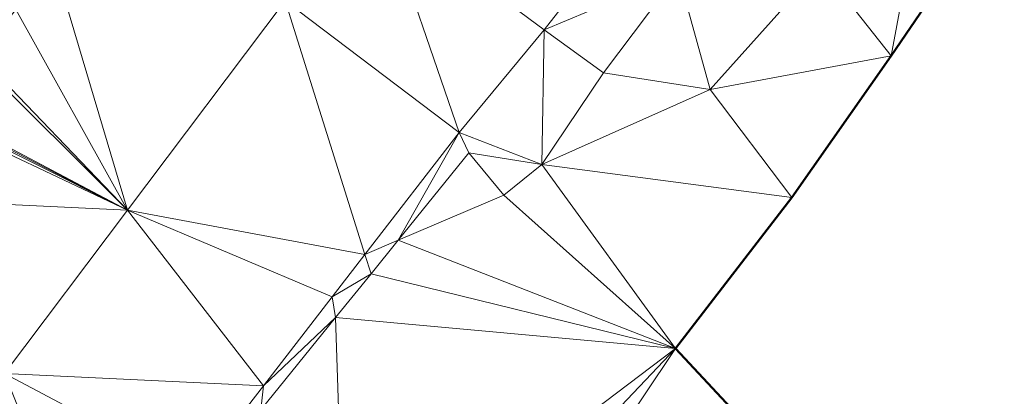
# Model space of a CAD drawing. Header units: metres. Extents: x 3490451 to 6981510, y 5754235 to 11509207.
# Tile 25 of 77: x 3490580.74 to 3490593.61, y 5754469.28 to 5754474.21. Entities that reach past the tile are written whole.
import ezdxf

# ---------------------------------------------------------------- set-up
doc = ezdxf.new("R2010")
doc.units = ezdxf.units.M
doc.layers.add('Kartierung-05$0$$VERB', color=7, linetype='Continuous', lineweight=18, true_color=0x82563a)

msp = doc.modelspace()

# ---------------------------------------------------------------- linework, layer by layer
at = {"layer": 'Kartierung-05$0$$VERB', "color": 1, "lineweight": 50, "ltscale": 0.02}
msp.add_lwpolyline([(3490611.3, 5754468.069), (3490616.213, 5754476.07), (3490616.009, 5754476.195), (3490615.748, 5754475.769), (3490615.046, 5754476.2), (3490613.052, 5754477.425), (3490612.651, 5754477.671), (3490612.48, 5754477.775), (3490615.253, 5754482.33), (3490615.281, 5754483.725), (3490615.444, 5754484.078), (3490615.194, 5754484.487), (3490611.554, 5754487.523), (3490609.784, 5754489.039), (3490605.859, 5754489.65), (3490600.83, 5754484.537), (3490594.845, 5754477.72), (3490592.13, 5754473.734), (3490590.831, 5754471.885), (3490589.313, 5754469.909), (3490593.284, 5754465.646)], dxfattribs=at)
at = {"layer": 'Kartierung-05$0$$VERB'}
for points in [[(3490594.845, 5754477.72, 164.54), (3490592.13, 5754473.734, 164.536), (3490592.648, 5754476.517, 164.706)], [(3490591.207, 5754474.907, 164.841), (3490592.13, 5754473.734, 164.536), (3490592.648, 5754476.517, 164.706)], [(3490589.04, 5754475.925, 165.639), (3490585.485, 5754475.64, 165.77), (3490587.596, 5754474.074, 165.72)], [(3490589.347, 5754474.813, 165.546), (3490589.04, 5754475.925, 165.639), (3490587.596, 5754474.074, 165.72)], [(3490584.209, 5754474.455, 165.858), (3490586.484, 5754472.733, 165.767), (3490585.485, 5754475.64, 165.77)], [(3490586.484, 5754472.733, 165.767), (3490585.485, 5754475.64, 165.77), (3490587.596, 5754474.074, 165.72)], [(3490580.688, 5754474.343, 165.956), (3490581.18, 5754474.973, 165.926), (3490582.148, 5754471.718, 165.975)], [(3490581.18, 5754474.973, 165.926), (3490582.148, 5754471.718, 165.975), (3490584.209, 5754474.455, 165.858)], [(3490589.347, 5754474.813, 165.546), (3490591.207, 5754474.907, 164.841), (3490589.766, 5754473.297, 164.977)], [(3490591.207, 5754474.907, 164.841), (3490592.13, 5754473.734, 164.536), (3490589.766, 5754473.297, 164.977)], [(3490589.347, 5754474.813, 165.546), (3490588.37, 5754473.515, 165.586), (3490587.596, 5754474.074, 165.72)], [(3490589.347, 5754474.813, 165.546), (3490589.766, 5754473.297, 164.977), (3490588.37, 5754473.515, 165.586)], [(3490585.252, 5754471.139, 165.844), (3490582.148, 5754471.718, 165.975), (3490584.209, 5754474.455, 165.858)], [(3490585.252, 5754471.139, 165.844), (3490584.209, 5754474.455, 165.858), (3490586.484, 5754472.733, 165.767)], [(3490580.688, 5754474.343, 165.956), (3490580.212, 5754473.733, 165.985), (3490582.148, 5754471.718, 165.975)], [(3490586.484, 5754472.733, 165.767), (3490587.563, 5754472.316, 165.618), (3490587.596, 5754474.074, 165.72)], [(3490587.563, 5754472.316, 165.618), (3490588.37, 5754473.515, 165.586), (3490587.596, 5754474.074, 165.72)], [(3490580.175, 5754473.685, 165.987), (3490579.662, 5754473.028, 166.018), (3490582.148, 5754471.718, 165.975)], [(3490580.175, 5754473.685, 165.987), (3490580.212, 5754473.733, 165.985), (3490582.148, 5754471.718, 165.975)], [(3490592.13, 5754473.734, 164.536), (3490590.831, 5754471.885, 164.511), (3490589.766, 5754473.297, 164.977)], [(3490587.563, 5754472.316, 165.618), (3490589.766, 5754473.297, 164.977), (3490588.37, 5754473.515, 165.586)], [(3490587.563, 5754472.316, 165.618), (3490590.831, 5754471.885, 164.511), (3490589.766, 5754473.297, 164.977)], [(3490579.662, 5754473.028, 166.018), (3490582.148, 5754471.718, 165.975), (3490579.648, 5754473.01, 166.019)], [(3490578.764, 5754471.878, 166.082), (3490579.585, 5754472.929, 166.024), (3490582.148, 5754471.718, 165.975)], [(3490579.585, 5754472.929, 166.024), (3490579.626, 5754472.982, 166.021), (3490582.148, 5754471.718, 165.975)], [(3490579.626, 5754472.982, 166.021), (3490582.148, 5754471.718, 165.975), (3490579.648, 5754473.01, 166.019)], [(3490585.687, 5754471.325, 165.857), (3490585.252, 5754471.139, 165.844), (3490586.484, 5754472.733, 165.767)], [(3490585.687, 5754471.325, 165.857), (3490586.484, 5754472.733, 165.767), (3490586.611, 5754472.467, 165.799)], [(3490586.484, 5754472.733, 165.767), (3490586.611, 5754472.467, 165.799), (3490587.563, 5754472.316, 165.618)], [(3490585.687, 5754471.325, 165.857), (3490586.611, 5754472.467, 165.799), (3490587.066, 5754471.914, 165.698)], [(3490586.611, 5754472.467, 165.799), (3490587.066, 5754471.914, 165.698), (3490587.563, 5754472.316, 165.618)], [(3490587.066, 5754471.914, 165.698), (3490587.563, 5754472.316, 165.618), (3490589.313, 5754469.909, 165.024)], [(3490587.563, 5754472.316, 165.618), (3490589.313, 5754469.909, 165.024), (3490590.831, 5754471.885, 164.511)], [(3490578.764, 5754471.878, 166.082), (3490582.148, 5754471.718, 165.975), (3490580.54, 5754469.583, 166.066)], [(3490585.687, 5754471.325, 165.857), (3490587.066, 5754471.914, 165.698), (3490589.313, 5754469.909, 165.024)], [(3490583.926, 5754469.423, 165.927), (3490582.148, 5754471.718, 165.975), (3490580.54, 5754469.583, 166.066)], [(3490583.926, 5754469.423, 165.927), (3490584.824, 5754470.586, 165.871), (3490582.148, 5754471.718, 165.975)], [(3490585.252, 5754471.139, 165.844), (3490584.824, 5754470.586, 165.871), (3490582.148, 5754471.718, 165.975)], [(3490585.687, 5754471.325, 165.857), (3490585.252, 5754471.139, 165.844), (3490585.332, 5754470.886, 165.879)], [(3490585.687, 5754471.325, 165.857), (3490585.332, 5754470.886, 165.879), (3490589.313, 5754469.909, 165.024)], [(3490585.252, 5754471.139, 165.844), (3490585.332, 5754470.886, 165.879), (3490584.824, 5754470.586, 165.871)], [(3490585.332, 5754470.886, 165.879), (3490584.824, 5754470.586, 165.871), (3490584.868, 5754470.313, 165.909)], [(3490585.332, 5754470.886, 165.879), (3490584.868, 5754470.313, 165.909), (3490589.313, 5754469.909, 165.024)], [(3490583.926, 5754469.423, 165.927), (3490584.824, 5754470.586, 165.871), (3490584.868, 5754470.313, 165.909)], [(3490583.892, 5754469.108, 165.97), (3490583.926, 5754469.423, 165.927), (3490584.868, 5754470.313, 165.909)], [(3490583.892, 5754469.108, 165.97), (3490584.868, 5754470.313, 165.909), (3490584.991, 5754466.636, 165.395)], [(3490584.868, 5754470.313, 165.909), (3490584.991, 5754466.636, 165.395), (3490589.313, 5754469.909, 165.024)], [(3490585.684, 5754466.081, 165.075), (3490584.991, 5754466.636, 165.395), (3490589.313, 5754469.909, 165.024)], [(3490585.684, 5754466.081, 165.075), (3490586.377, 5754465.526, 164.755), (3490589.313, 5754469.909, 165.024)], [(3490593.284, 5754465.646, 164.047), (3490586.377, 5754465.526, 164.755), (3490589.313, 5754469.909, 165.024)], [(3490581.768, 5754466.529, 166.05), (3490578.464, 5754467.066, 166.209), (3490580.54, 5754469.583, 166.066)], [(3490581.768, 5754466.529, 166.05), (3490580.54, 5754469.583, 166.066), (3490583.027, 5754468.261, 165.983)], [(3490583.926, 5754469.423, 165.927), (3490580.54, 5754469.583, 166.066), (3490583.027, 5754468.261, 165.983)], [(3490583.892, 5754469.108, 165.97), (3490583.926, 5754469.423, 165.927), (3490583.027, 5754468.261, 165.983)]]:
    msp.add_3dface(points, dxfattribs=at)

doc.saveas('drawing.dxf')
